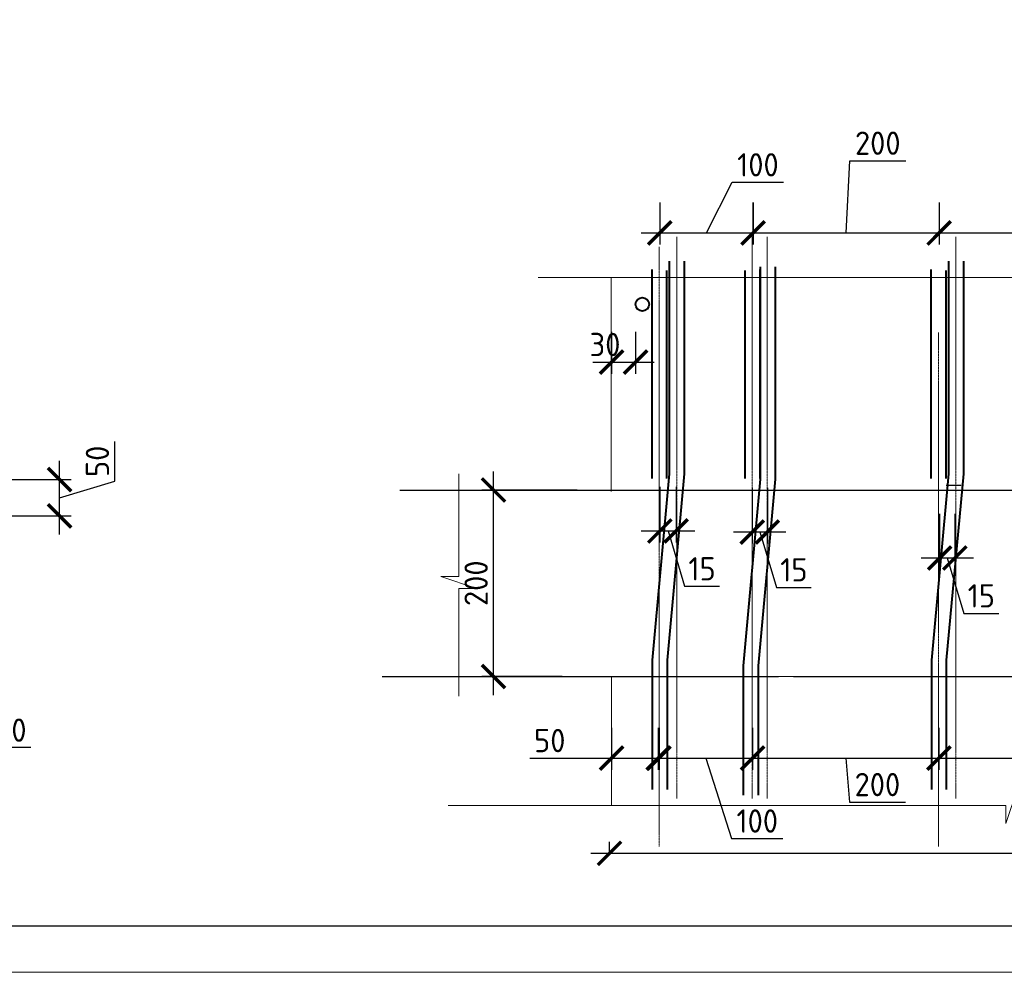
# Model space of a CAD drawing. Header units: millimetres. Extents: x 263826 to 1718326, y -423071 to 70137.
# Tile 185 of 256: x 432368 to 442934, y -95350 to -85130. Entities that reach past the tile are written whole.
import ezdxf

# ---------------------------------------------------------------- set-up
doc = ezdxf.new("R2010")
doc.units = ezdxf.units.MM
doc.linetypes.add('CENTER2', pattern=[28.575, 19.05, -3.175, 3.175, -3.175])
doc.layers.add('РАЗМЕРЫ', color=1, linetype='Continuous', lineweight=9)
doc.layers.add('ТОНКИЕ', color=7, linetype='Continuous', lineweight=9)
doc.layers.add('ТОЛСТЫЕ_ОСНОВНЫЕ', color=6, linetype='Continuous')
doc.styles.add('GOST-2.304_Type-B', font='GOST_Common.ttf')
doc.dimstyles.new('СПДС', dxfattribs={"dimscale": 100, "dimtxt": 2.5, "dimasz": 2.5, "dimexe": 1.25, "dimexo": 0, "dimtad": 1, "dimdec": 0, "dimtxsty": 'GOST-2.304_Type-B', "dimblk": 'ARCHTICK', "dimcen": 2.5, "dimdle": 2, "dimadec": 0, "dimazin": 2, "dimtfac": 0.75, "dimtdec": 0, "dimtmove": 1, "dimatfit": 3, "dimfxl": 1, "dimtolj": 1, "dimarcsym": 1})

# ---------------------------------------------------------------- blocks, each defined once
blk = doc.blocks.new('*U2651')
at = {"layer": 'ТОЛСТЫЕ_ОСНОВНЫЕ', "color": 6}
blk.add_lwpolyline([(20, 5), (886, 5), (886, 415), (20, 415)], close=True, dxfattribs=at)
at = {"layer": 'ТОНКИЕ'}
blk.add_lwpolyline([(0, 0), (891, 0), (891, 420), (0, 420)], close=True, dxfattribs=at)
blk = doc.blocks.new('_ArchTick')
at = {"color": 0, "linetype": 'ByBlock', "const_width": 0.15}
blk.add_lwpolyline([(-0.5, -0.5), (0.5, 0.5)], dxfattribs=at)
blk = doc.blocks.new('*D3634')
at = {"layer": 'DEFPOINTS', "color": 0, "lineweight": 0, "transparency": 16777216}
for p in [(430771, -92614, -3100), (431271, -92614, -6200), (431271, -92939)]:
    blk.add_point(p, dxfattribs=at)
at = {"layer": 'РАЗМЕРЫ', "color": 0, "lineweight": -2, "transparency": 16777216}
for p, q in [((430771, -92614), (430771, -93064)), ((431271, -92614), (431271, -93064)), ((430571, -92939), (431471, -92939)), ((432486, -92939), (431271, -92939))]:
    blk.add_line(p, q, dxfattribs=at)
at = {"layer": 'РАЗМЕРЫ', "color": 0, "lineweight": -2, "transparency": 16777216, "xscale": 250, "yscale": 250, "zscale": 250, "rotation": 180}
blk.add_blockref('_ArchTick', (430771, -92939), dxfattribs=at)
at = {"layer": 'РАЗМЕРЫ', "color": 0, "lineweight": -2, "transparency": 16777216, "xscale": 250, "yscale": 250, "zscale": 250}
blk.add_blockref('_ArchTick', (431271, -92939), dxfattribs=at)
at = {"layer": 'РАЗМЕРЫ', "color": 0, "lineweight": 0, "transparency": 16777216, "insert": (432273, -92752), "char_height": 250, "attachment_point": 5, "style": 'GOST-2.304_Type-B'}
blk.add_mtext('\\A1;50', dxfattribs=at)
blk = doc.blocks.new('*D3636')
at = {"layer": 'DEFPOINTS', "color": 0, "lineweight": 0, "transparency": 16777216}
for p in [(437453, -90176), (438349, -90176, -3100), (438189, -92176, -3100)]:
    blk.add_point(p, dxfattribs=at)
at = {"layer": 'РАЗМЕРЫ', "color": 0, "lineweight": -2, "transparency": 16777216}
for p, q in [((437453, -92376), (437453, -89976)), ((438349, -90176), (437328, -90176)), ((438189, -92176), (437328, -92176))]:
    blk.add_line(p, q, dxfattribs=at)
at = {"layer": 'РАЗМЕРЫ', "color": 0, "lineweight": -2, "transparency": 16777216, "xscale": 250, "yscale": 250, "zscale": 250}
for p, rotation in [((437453, -90176), 90), ((437453, -92176), 270)]:
    blk.add_blockref('_ArchTick', p, dxfattribs=dict(at, rotation=rotation))
at = {"layer": 'РАЗМЕРЫ', "color": 0, "lineweight": 0, "transparency": 16777216, "insert": (437266, -91176), "char_height": 250, "attachment_point": 5, "rotation": 90, "style": 'GOST-2.304_Type-B'}
blk.add_mtext('\\A1;200', dxfattribs=at)
blk = doc.blocks.new('*D3637')
at = {"layer": 'DEFPOINTS', "color": 0, "lineweight": 0, "transparency": 16777216}
for p in [(438719, -88477, -3100), (438977, -88477, -3100), (438977, -88803)]:
    blk.add_point(p, dxfattribs=at)
at = {"layer": 'РАЗМЕРЫ', "color": 0, "lineweight": -2, "transparency": 16777216}
for p, q in [((438719, -88477), (438719, -88928)), ((438977, -88477), (438977, -88928)), ((438519, -88803), (439177, -88803))]:
    blk.add_line(p, q, dxfattribs=at)
at = {"layer": 'РАЗМЕРЫ', "color": 0, "lineweight": -2, "transparency": 16777216, "xscale": 250, "yscale": 250, "zscale": 250, "rotation": 180}
blk.add_blockref('_ArchTick', (438719, -88803), dxfattribs=at)
at = {"layer": 'РАЗМЕРЫ', "color": 0, "lineweight": -2, "transparency": 16777216, "xscale": 250, "yscale": 250, "zscale": 250}
blk.add_blockref('_ArchTick', (438977, -88803), dxfattribs=at)
at = {"layer": 'РАЗМЕРЫ', "color": 0, "lineweight": 0, "transparency": 16777216, "insert": (438649, -88615), "char_height": 250, "attachment_point": 5, "style": 'GOST-2.304_Type-B'}
blk.add_mtext('\\A1;30', dxfattribs=at)
blk = doc.blocks.new('*D3638')
at = {"layer": 'DEFPOINTS', "color": 0, "lineweight": 0, "transparency": 16777216}
for p in [(438719, -92727, -3100), (439219, -92727, -6200), (439219, -93052)]:
    blk.add_point(p, dxfattribs=at)
at = {"layer": 'РАЗМЕРЫ', "color": 0, "lineweight": -2, "transparency": 16777216}
for p, q in [((438719, -92727), (438719, -93177)), ((439219, -92727), (439219, -93177)), ((437844, -93052), (438719, -93052)), ((438519, -93052), (439419, -93052))]:
    blk.add_line(p, q, dxfattribs=at)
at = {"layer": 'РАЗМЕРЫ', "color": 0, "lineweight": -2, "transparency": 16777216, "xscale": 250, "yscale": 250, "zscale": 250, "rotation": 180}
blk.add_blockref('_ArchTick', (438719, -93052), dxfattribs=at)
at = {"layer": 'РАЗМЕРЫ', "color": 0, "lineweight": -2, "transparency": 16777216, "xscale": 250, "yscale": 250, "zscale": 250}
blk.add_blockref('_ArchTick', (439219, -93052), dxfattribs=at)
at = {"layer": 'РАЗМЕРЫ', "color": 0, "lineweight": 0, "transparency": 16777216, "insert": (438056, -92864), "char_height": 250, "attachment_point": 5, "style": 'GOST-2.304_Type-B'}
blk.add_mtext('\\A1;50', dxfattribs=at)
blk = doc.blocks.new('*D3639')
at = {"layer": 'DEFPOINTS', "color": 0, "lineweight": 0, "transparency": 16777216}
for p in [(438697, -94074), (438697, -94074), (449191, -94074)]:
    blk.add_point(p, dxfattribs=at)
at = {"layer": 'РАЗМЕРЫ', "color": 0, "lineweight": -2, "transparency": 16777216}
for p, q in [((438697, -94074), (438697, -93949)), ((449191, -94074), (449191, -93949)), ((449391, -94074), (438497, -94074)), ((443944, -94074), (444220, -94532)), ((444220, -94532), (445606, -94532))]:
    blk.add_line(p, q, dxfattribs=at)
at = {"layer": 'РАЗМЕРЫ', "color": 0, "lineweight": -2, "transparency": 16777216, "xscale": 250, "yscale": 250, "zscale": 250, "rotation": 180}
blk.add_blockref('_ArchTick', (438697, -94074), dxfattribs=at)
at = {"layer": 'РАЗМЕРЫ', "color": 0, "lineweight": -2, "transparency": 16777216, "xscale": 250, "yscale": 250, "zscale": 250}
blk.add_blockref('_ArchTick', (449191, -94074), dxfattribs=at)
at = {"layer": 'РАЗМЕРЫ', "color": 0, "lineweight": 0, "transparency": 16777216, "insert": (444913, -94344), "char_height": 250, "attachment_point": 5, "style": 'GOST-2.304_Type-B'}
blk.add_mtext('\\A1;по схеме', dxfattribs=at)
blk = doc.blocks.new('*D3640')
at = {"layer": 'DEFPOINTS', "color": 0, "lineweight": 0, "transparency": 16777216}
for p in [(442232, -92727, -3100), (444230, -92727, -6200), (444230, -93052)]:
    blk.add_point(p, dxfattribs=at)
at = {"layer": 'РАЗМЕРЫ', "color": 0, "lineweight": -2, "transparency": 16777216}
for p, q in [((442232, -92727), (442232, -93177)), ((444230, -92727), (444230, -93177)), ((442032, -93052), (444430, -93052)), ((443231, -93052), (443492, -93523)), ((443492, -93523), (444092, -93523))]:
    blk.add_line(p, q, dxfattribs=at)
at = {"layer": 'РАЗМЕРЫ', "color": 0, "lineweight": -2, "transparency": 16777216, "xscale": 250, "yscale": 250, "zscale": 250, "rotation": 180}
blk.add_blockref('_ArchTick', (442232, -93052), dxfattribs=at)
at = {"layer": 'РАЗМЕРЫ', "color": 0, "lineweight": -2, "transparency": 16777216, "xscale": 250, "yscale": 250, "zscale": 250}
blk.add_blockref('_ArchTick', (444230, -93052), dxfattribs=at)
at = {"layer": 'РАЗМЕРЫ', "color": 0, "lineweight": 0, "transparency": 16777216, "insert": (443792, -93336), "char_height": 250, "attachment_point": 5, "style": 'GOST-2.304_Type-B'}
blk.add_mtext('\\A1;200', dxfattribs=at)
blk = doc.blocks.new('*D3643')
at = {"layer": 'DEFPOINTS', "color": 0, "lineweight": 0, "transparency": 16777216}
for p in [(440233, -92727, -3100), (442232, -92727, -6200), (442232, -93052)]:
    blk.add_point(p, dxfattribs=at)
at = {"layer": 'РАЗМЕРЫ', "color": 0, "lineweight": -2, "transparency": 16777216}
for p, q in [((440233, -92727), (440233, -93177)), ((442232, -92727), (442232, -93177)), ((440033, -93052), (442432, -93052)), ((441232, -93052), (441272, -93523)), ((441272, -93523), (441872, -93523))]:
    blk.add_line(p, q, dxfattribs=at)
at = {"layer": 'РАЗМЕРЫ', "color": 0, "lineweight": -2, "transparency": 16777216, "xscale": 250, "yscale": 250, "zscale": 250, "rotation": 180}
blk.add_blockref('_ArchTick', (440233, -93052), dxfattribs=at)
at = {"layer": 'РАЗМЕРЫ', "color": 0, "lineweight": -2, "transparency": 16777216, "xscale": 250, "yscale": 250, "zscale": 250}
blk.add_blockref('_ArchTick', (442232, -93052), dxfattribs=at)
at = {"layer": 'РАЗМЕРЫ', "color": 0, "lineweight": 0, "transparency": 16777216, "insert": (441572, -93336), "char_height": 250, "attachment_point": 5, "style": 'GOST-2.304_Type-B'}
blk.add_mtext('\\A1;200', dxfattribs=at)
blk = doc.blocks.new('*D3644')
at = {"layer": 'DEFPOINTS', "color": 0, "lineweight": 0, "transparency": 16777216}
for p in [(439229, -92727, -3100), (440232, -92727, -6200), (440232, -93052)]:
    blk.add_point(p, dxfattribs=at)
at = {"layer": 'РАЗМЕРЫ', "color": 0, "lineweight": -2, "transparency": 16777216}
for p, q in [((439229, -92727), (439229, -93177)), ((440232, -92727), (440232, -93177)), ((439029, -93052), (440432, -93052)), ((439730, -93052), (440008, -93914)), ((440008, -93914), (440558, -93914))]:
    blk.add_line(p, q, dxfattribs=at)
at = {"layer": 'РАЗМЕРЫ', "color": 0, "lineweight": -2, "transparency": 16777216, "xscale": 250, "yscale": 250, "zscale": 250, "rotation": 180}
blk.add_blockref('_ArchTick', (439229, -93052), dxfattribs=at)
at = {"layer": 'РАЗМЕРЫ', "color": 0, "lineweight": -2, "transparency": 16777216, "xscale": 250, "yscale": 250, "zscale": 250}
blk.add_blockref('_ArchTick', (440232, -93052), dxfattribs=at)
at = {"layer": 'РАЗМЕРЫ', "color": 0, "lineweight": 0, "transparency": 16777216, "insert": (440283, -93727), "char_height": 250, "attachment_point": 5, "style": 'GOST-2.304_Type-B'}
blk.add_mtext('\\A1;100', dxfattribs=at)
blk = doc.blocks.new('*D3645')
at = {"layer": 'DEFPOINTS', "color": 0, "lineweight": 0, "transparency": 16777216}
for p in [(442235, -87093, -3100), (444234, -87093, -6200), (444234, -87418)]:
    blk.add_point(p, dxfattribs=at)
at = {"layer": 'РАЗМЕРЫ', "color": 0, "lineweight": -2, "transparency": 16777216}
for p, q in [((443235, -87418), (443496, -87019)), ((443496, -87019), (444096, -87019)), ((442235, -87093), (442235, -87543)), ((444234, -87093), (444234, -87543)), ((442035, -87418), (444434, -87418))]:
    blk.add_line(p, q, dxfattribs=at)
at = {"layer": 'РАЗМЕРЫ', "color": 0, "lineweight": -2, "transparency": 16777216, "xscale": 250, "yscale": 250, "zscale": 250, "rotation": 180}
blk.add_blockref('_ArchTick', (442235, -87418), dxfattribs=at)
at = {"layer": 'РАЗМЕРЫ', "color": 0, "lineweight": -2, "transparency": 16777216, "xscale": 250, "yscale": 250, "zscale": 250}
blk.add_blockref('_ArchTick', (444234, -87418), dxfattribs=at)
at = {"layer": 'РАЗМЕРЫ', "color": 0, "lineweight": 0, "transparency": 16777216, "insert": (443796, -86832), "char_height": 250, "attachment_point": 5, "style": 'GOST-2.304_Type-B'}
blk.add_mtext('\\A1;200', dxfattribs=at)
blk = doc.blocks.new('*D3647')
at = {"layer": 'DEFPOINTS', "color": 0, "lineweight": 0, "transparency": 16777216}
for p in [(439236, -87093, -3100), (440239, -87093, -6200), (440239, -87418)]:
    blk.add_point(p, dxfattribs=at)
at = {"layer": 'РАЗМЕРЫ', "color": 0, "lineweight": -2, "transparency": 16777216}
for p, q in [((439737, -87418), (440015, -86874)), ((440015, -86874), (440565, -86874)), ((439236, -87093), (439236, -87543)), ((440239, -87093), (440239, -87543)), ((439036, -87418), (440439, -87418))]:
    blk.add_line(p, q, dxfattribs=at)
at = {"layer": 'РАЗМЕРЫ', "color": 0, "lineweight": -2, "transparency": 16777216, "xscale": 250, "yscale": 250, "zscale": 250, "rotation": 180}
blk.add_blockref('_ArchTick', (439236, -87418), dxfattribs=at)
at = {"layer": 'РАЗМЕРЫ', "color": 0, "lineweight": -2, "transparency": 16777216, "xscale": 250, "yscale": 250, "zscale": 250}
blk.add_blockref('_ArchTick', (440239, -87418), dxfattribs=at)
at = {"layer": 'РАЗМЕРЫ', "color": 0, "lineweight": 0, "transparency": 16777216, "insert": (440290, -86687), "char_height": 250, "attachment_point": 5, "style": 'GOST-2.304_Type-B'}
blk.add_mtext('\\A1;100', dxfattribs=at)
blk = doc.blocks.new('*D3648')
at = {"layer": 'DEFPOINTS', "color": 0, "lineweight": 0, "transparency": 16777216}
for p in [(440237, -87093, -3100), (442235, -87093, -6200), (442235, -87418)]:
    blk.add_point(p, dxfattribs=at)
at = {"layer": 'РАЗМЕРЫ', "color": 0, "lineweight": -2, "transparency": 16777216}
for p, q in [((441236, -87418), (441276, -86643)), ((441276, -86643), (441876, -86643)), ((440237, -87093), (440237, -87543)), ((442235, -87093), (442235, -87543)), ((440037, -87418), (442435, -87418))]:
    blk.add_line(p, q, dxfattribs=at)
at = {"layer": 'РАЗМЕРЫ', "color": 0, "lineweight": -2, "transparency": 16777216, "xscale": 250, "yscale": 250, "zscale": 250, "rotation": 180}
blk.add_blockref('_ArchTick', (440237, -87418), dxfattribs=at)
at = {"layer": 'РАЗМЕРЫ', "color": 0, "lineweight": -2, "transparency": 16777216, "xscale": 250, "yscale": 250, "zscale": 250}
blk.add_blockref('_ArchTick', (442235, -87418), dxfattribs=at)
at = {"layer": 'РАЗМЕРЫ', "color": 0, "lineweight": 0, "transparency": 16777216, "insert": (441576, -86455), "char_height": 250, "attachment_point": 5, "style": 'GOST-2.304_Type-B'}
blk.add_mtext('\\A1;200', dxfattribs=at)
blk = doc.blocks.new('*D3702')
at = {"layer": 'DEFPOINTS', "color": 0, "lineweight": 0, "transparency": 16777216}
for p in [(442240, -90433), (442403, -90433), (442403, -90905)]:
    blk.add_point(p, dxfattribs=at)
at = {"layer": 'РАЗМЕРЫ', "color": 0, "lineweight": -2, "transparency": 16777216}
for p, q in [((442240, -90433), (442240, -91030)), ((442403, -90433), (442403, -91030)), ((442040, -90905), (442603, -90905)), ((442322, -90905), (442500, -91499)), ((442500, -91499), (442875, -91499))]:
    blk.add_line(p, q, dxfattribs=at)
at = {"layer": 'РАЗМЕРЫ', "color": 0, "lineweight": -2, "transparency": 16777216, "xscale": 250, "yscale": 250, "zscale": 250, "rotation": 180}
blk.add_blockref('_ArchTick', (442240, -90905), dxfattribs=at)
at = {"layer": 'РАЗМЕРЫ', "color": 0, "lineweight": -2, "transparency": 16777216, "xscale": 250, "yscale": 250, "zscale": 250}
blk.add_blockref('_ArchTick', (442403, -90905), dxfattribs=at)
at = {"layer": 'РАЗМЕРЫ', "color": 0, "lineweight": 0, "transparency": 16777216, "insert": (442687, -91311), "char_height": 250, "attachment_point": 5, "style": 'GOST-2.304_Type-B'}
blk.add_mtext('\\A1;15', dxfattribs=at)
blk = doc.blocks.new('*D3703')
at = {"layer": 'DEFPOINTS', "color": 0, "lineweight": 0, "transparency": 16777216}
for p in [(440229, -90154), (440391, -90154), (440391, -90626)]:
    blk.add_point(p, dxfattribs=at)
at = {"layer": 'РАЗМЕРЫ', "color": 0, "lineweight": -2, "transparency": 16777216}
for p, q in [((440229, -90154), (440229, -90751)), ((440391, -90154), (440391, -90751)), ((440029, -90626), (440591, -90626)), ((440310, -90626), (440488, -91220)), ((440488, -91220), (440863, -91220))]:
    blk.add_line(p, q, dxfattribs=at)
at = {"layer": 'РАЗМЕРЫ', "color": 0, "lineweight": -2, "transparency": 16777216, "xscale": 250, "yscale": 250, "zscale": 250, "rotation": 180}
blk.add_blockref('_ArchTick', (440229, -90626), dxfattribs=at)
at = {"layer": 'РАЗМЕРЫ', "color": 0, "lineweight": -2, "transparency": 16777216, "xscale": 250, "yscale": 250, "zscale": 250}
blk.add_blockref('_ArchTick', (440391, -90626), dxfattribs=at)
at = {"layer": 'РАЗМЕРЫ', "color": 0, "lineweight": 0, "transparency": 16777216, "insert": (440676, -91032), "char_height": 250, "attachment_point": 5, "style": 'GOST-2.304_Type-B'}
blk.add_mtext('\\A1;15', dxfattribs=at)
blk = doc.blocks.new('*D3704')
at = {"layer": 'DEFPOINTS', "color": 0, "lineweight": 0, "transparency": 16777216}
for p in [(439238, -90143), (439412, -90142), (439412, -90615)]:
    blk.add_point(p, dxfattribs=at)
at = {"layer": 'РАЗМЕРЫ', "color": 0, "lineweight": -2, "transparency": 16777216}
for p, q in [((439238, -90143), (439238, -90740)), ((439412, -90142), (439412, -90740)), ((439038, -90615), (439612, -90615)), ((439325, -90615), (439503, -91208)), ((439503, -91208), (439878, -91208))]:
    blk.add_line(p, q, dxfattribs=at)
at = {"layer": 'РАЗМЕРЫ', "color": 0, "lineweight": -2, "transparency": 16777216, "xscale": 250, "yscale": 250, "zscale": 250, "rotation": 180}
blk.add_blockref('_ArchTick', (439238, -90615), dxfattribs=at)
at = {"layer": 'РАЗМЕРЫ', "color": 0, "lineweight": -2, "transparency": 16777216, "xscale": 250, "yscale": 250, "zscale": 250}
blk.add_blockref('_ArchTick', (439412, -90615), dxfattribs=at)
at = {"layer": 'РАЗМЕРЫ', "color": 0, "lineweight": 0, "transparency": 16777216, "insert": (439690, -91021), "char_height": 250, "attachment_point": 5, "style": 'GOST-2.304_Type-B'}
blk.add_mtext('\\A1;15', dxfattribs=at)
blk = doc.blocks.new('*D3805')
at = {"layer": 'DEFPOINTS', "color": 0, "lineweight": 0, "transparency": 16777216}
for p in [(431674, -90063), (432796, -90063), (431674, -90453, 3100)]:
    blk.add_point(p, dxfattribs=at)
at = {"layer": 'РАЗМЕРЫ', "color": 0, "lineweight": -2, "transparency": 16777216}
for p, q in [((433390, -90080), (433390, -89655)), ((432796, -90653), (432796, -89863)), ((431674, -90063), (432921, -90063)), ((432796, -90258), (433390, -90080)), ((431674, -90453), (432921, -90453))]:
    blk.add_line(p, q, dxfattribs=at)
at = {"layer": 'РАЗМЕРЫ', "color": 0, "lineweight": -2, "transparency": 16777216, "xscale": 250, "yscale": 250, "zscale": 250}
for p, rotation in [((432796, -90063), 90), ((432796, -90453), 270)]:
    blk.add_blockref('_ArchTick', p, dxfattribs=dict(at, rotation=rotation))
at = {"layer": 'РАЗМЕРЫ', "color": 0, "lineweight": 0, "transparency": 16777216, "insert": (433202, -89868), "char_height": 250, "attachment_point": 5, "rotation": 90, "style": 'GOST-2.304_Type-B'}
blk.add_mtext('\\A1;50', dxfattribs=at)

msp = doc.modelspace()

# ---------------------------------------------------------------- linework, layer by layer
at = {"color": 0, "linetype": 'CENTER2', "lineweight": 18}
for p, q in [((439418.34002, -87460.3699, -3100), (439418.34002, -93489.43773, -3100)), ((440228.17382, -87460.3699, -3100), (440228.17382, -93489.43773, -3100)), ((440390.5074, -87460.3699, -3100), (440390.5074, -93489.43773, -3100)), ((442414.03822, -87460.3699, -3100), (442414.03822, -93489.43773, -3100)), ((439230.61021, -87568.5438), (439230.61021, -93999.74797)), ((442226.30841, -88487.53713), (442226.30841, -93999.74797))]:
    msp.add_line(p, q, dxfattribs=at)
at = {"color": 0, "lineweight": 40}
for p, q in [((439150.61021, -87809.98115), (439150.61021, -90051.28343)), ((439310.61021, -87819.83848), (439310.61021, -90051.28343)), ((440151.18599, -87819.83848), (440151.18599, -90051.28343)), ((440311.18599, -87809.98115), (440311.18599, -90051.28343)), ((442146.30841, -87809.98115), (442146.30841, -90051.28343)), ((442306.30841, -87819.83848), (442306.30841, -90051.28343))]:
    msp.add_line(p, q, dxfattribs=at)
at = {"color": 0, "lineweight": 30}
for p, q in [((442470.56463, -90125.7113), (442310.56463, -90125.7113)), ((436446.76648, -90175.7113, -3100), (441265.21689, -90175.7113, -3100)), ((441258.50383, -90175.7113, -3100), (451684.93514, -90175.7113, -3100)), ((436259.10085, -92175.7113, -3100), (440510.86341, -92175.7113, -3100)), ((440670.86341, -92175.7113, -3100), (451684.93514, -92175.7113, -3100))]:
    msp.add_line(p, q, dxfattribs=at)
at = {"lineweight": 15}
for p, q in [((440510.86341, -92175.7113, -3100), (440670.86341, -92175.7113, -3100)), ((441773.51847, -92175.7113, -3100), (441613.51847, -92175.7113, -3100))]:
    msp.add_line(p, q, dxfattribs=at)
at = {"linetype": 'ByBlock', "lineweight": 18, "elevation": -3100}
for points in [[(449618.73124, -87896.2073), (444045.09462, -87896.2073), (444045.09462, -87704.92215), (443917.57118, -88087.49244), (443917.57118, -87896.2073), (437931.16522, -87896.2073)], [(437079.13462, -90002.51901), (437079.13462, -91103.62002), (436887.84947, -91103.62002), (437270.41977, -91231.14345), (437079.13462, -91231.14345), (437079.13462, -92388.01901)], [(451074.93759, -93560.7523), (443079.38119, -93560.7523), (443079.38119, -93369.46715), (442951.85776, -93752.03744), (442951.85776, -93560.7523), (436965.45179, -93560.7523)]]:
    msp.add_lwpolyline(points, dxfattribs=at)
at = {"color": 0, "lineweight": 40, "elevation": -3100}
for points in [[(439338.88556, -87721.36786), (439338.88556, -90000.87186), (439155.84301, -92000.87186), (439155.84301, -93389.02617)], [(439498.88556, -87721.36786), (439498.88556, -90000.87186), (439315.84301, -92000.87186), (439315.84301, -93389.02617)], [(440315.58, -87780.75512), (440315.58, -90060.25913), (440132.53744, -92060.25913), (440132.53744, -93448.41344)], [(440475.58, -87780.75512), (440475.58, -90060.25913), (440292.53744, -92060.25913), (440292.53744, -93448.41344)], [(442334.58376, -87721.36786), (442334.58376, -90000.87186), (442151.54121, -92000.87186), (442151.54121, -93389.02617)], [(442494.58376, -87721.36786), (442494.58376, -90000.87186), (442311.54121, -92000.87186), (442311.54121, -93389.02617)]]:
    msp.add_lwpolyline(points, dxfattribs=at)
at = {"color": 0, "lineweight": 40}
msp.add_circle((439049.49034, -88183.47476, -3100), 72.93998, dxfattribs=at)
at = {"layer": 'РАЗМЕРЫ', "color": 1}
for p, q in [((438715.51461, -90192.22158, -3100), (438715.51461, -87899.32061, -3100)), ((438719.03828, -93563.86561, -3100), (438719.03828, -92175.7113, -3100))]:
    msp.add_line(p, q, dxfattribs=at)

# ---------------------------------------------------------------- block references
at = {"xscale": 100, "yscale": 100, "zscale": 100}
msp.add_blockref('*U2651', (411743.66991, -95349.92357), dxfattribs=at)

# ---------------------------------------------------------------- dimensions: what is measured, and where the dimension line sits
at = {"layer": 'РАЗМЕРЫ', "color": 146, "lineweight": 0, "true_color": 0x006272}
for base, p1, p2, picture, middle in [((442235.26165, -87417.90012, 3100), (440236.90458, -87092.79449), (442235.26165, -87092.79449, -3100), '*D3648', (441338.39505, -86642.74294, 3100)), ((440238.51023, -87417.90012, 3100), (439236.28551, -87092.79449), (440238.51023, -87092.79449, -3100), '*D3647', (440077.8685, -86874.45063, 3100)), ((444233.74144, -87417.90012, 3100), (442235.38437, -87092.79449), (444233.74144, -87092.79449, -3100), '*D3645', (443558.33879, -87019.24681, 3100)), ((431270.69861, -92939.04175, 6200), (430770.69861, -92613.93612, 3100), (431270.69861, -92613.93612), '*D3634', (432273.48157, -92939.04175, 6200)), ((439219.03828, -93051.67808, 3100), (438719.03828, -92726.57245), (439219.03828, -92726.57245, -3100), '*D3638', (438056.18302, -93051.67808, 3100)), ((440231.50939, -93051.67808, 3100), (439229.28467, -92726.57245), (440231.50939, -92726.57245, -3100), '*D3644', (440070.86766, -93914.07821, 3100)), ((442231.50873, -93051.67808, 3100), (440233.15166, -92726.57245), (442231.50873, -92726.57245, -3100), '*D3643', (441334.64214, -93523.07868, 3100)), ((444229.98853, -93051.67808, 3100), (442231.63145, -92726.57245), (444229.98853, -92726.57245, -3100), '*D3640', (443554.58588, -93523.07868, 3100))]:
    dim = msp.add_linear_dim(base=base, p1=p1, p2=p2, dimstyle='СПДС', override={"dimlfac": 0.1}, dxfattribs=at)
    dim.commit()
    dim.dimension.update_dxf_attribs({"geometry": picture, "text_midpoint": middle, "dimtype": 160})
for base, p1, p2, text, picture, middle in [((438976.6493, -88802.57643), (438719.03828, -88477.4708, -3100), (438976.6493, -88477.4708, -3100), '30', '*D3637', (438648.85266, -88802.57643)), ((438697.12689, -94073.87733, -3100), (449191.18718, -94073.87733, -3100), (438697.12689, -94073.87733, -3100), 'по схеме', '*D3639', (444282.73351, -94531.89435, -3100))]:
    dim = msp.add_linear_dim(base=base, p1=p1, p2=p2, text=text, dimstyle='СПДС', override={"dimlfac": 0.1}, dxfattribs=at)
    dim.commit()
    dim.dimension.update_dxf_attribs({"geometry": picture, "text_midpoint": middle, "dimtype": 160})
at = {"layer": 'РАЗМЕРЫ', "color": 146, "lineweight": 0}
dim = msp.add_linear_dim(base=(432796.05099, -90063.07497), p1=(431673.50756, -90453.36345, 3100), p2=(431673.50756, -90063.07497), angle=90, text='50', dimstyle='СПДС', override={"dimlfac": 0.1}, dxfattribs=at)
dim.commit()
dim.dimension.update_dxf_attribs({"geometry": '*D3805', "text_midpoint": (433202.30099, -90017.59421)})
at = {"layer": 'РАЗМЕРЫ', "color": 146, "lineweight": 0, "true_color": 0x006272}
dim = msp.add_linear_dim(base=(437453.11619, -90175.7113), p1=(438189.44314, -92175.7113, -3100), p2=(438348.50793, -90175.7113, -3100), angle=90, dimstyle='СПДС', override={"dimlfac": 0.1}, dxfattribs=at)
dim.commit()
dim.dimension.update_dxf_attribs({"geometry": '*D3636', "text_midpoint": (437265.61619, -91175.7113)})
for base, p1, p2, picture, middle in [((439411.92293, -90614.67062), (439237.64901, -90142.75893), (439411.92293, -90141.59827), '*D3704', (439565.41097, -91020.92062)), ((440391.2993, -90626.05491), (440228.96572, -90154.14321), (440391.2993, -90154.14321), '*D3703', (440550.75751, -91032.30491)), ((442402.77234, -90905.17622), (442240.43876, -90433.26453), (442402.77234, -90433.26453), '*D3702', (442562.23055, -91311.42622))]:
    dim = msp.add_linear_dim(base=base, p1=p1, p2=p2, dimstyle='СПДС', override={"dimlfac": 0.1, "dimrnd": 5}, dxfattribs=at)
    dim.commit()
    dim.dimension.update_dxf_attribs({"geometry": picture, "text_midpoint": middle})

doc.saveas('drawing.dxf')
